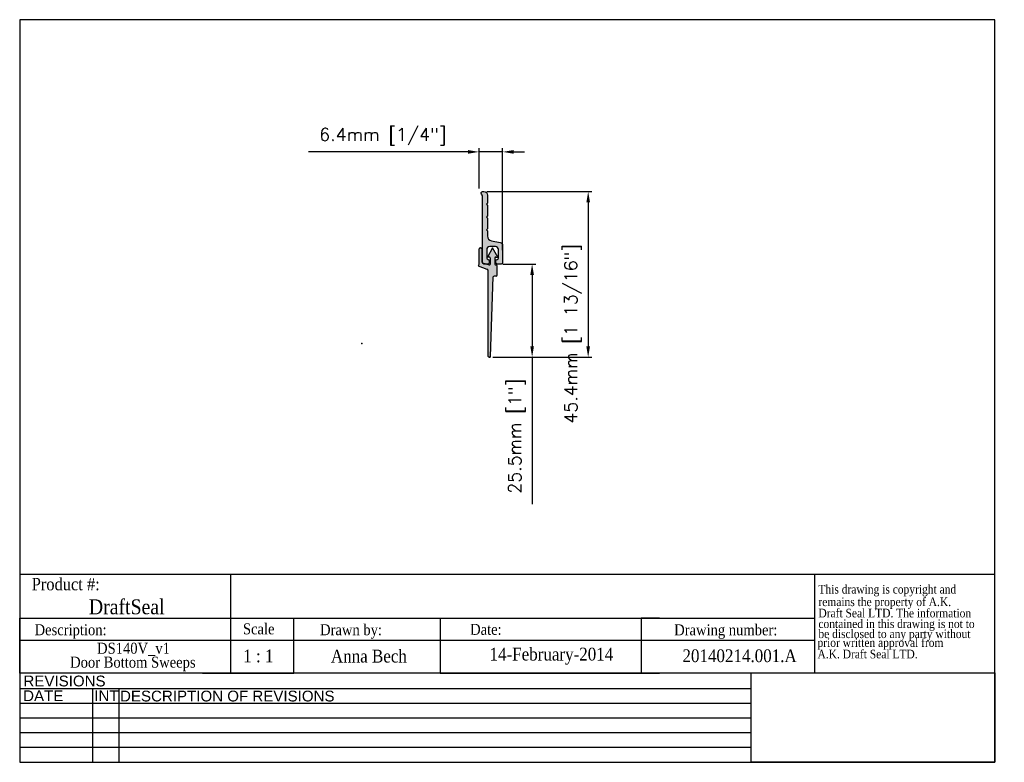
# Model space of a CAD drawing. Header units: millimetres. Extents: x 2362 to 2631, y 15 to 219.
import ezdxf
from ezdxf.enums import TextEntityAlignment as Align

# ---------------------------------------------------------------- set-up
doc = ezdxf.new("R2010")
doc.units = ezdxf.units.MM
doc.header["$MEASUREMENT"] = 0
for name, color, linetype, lineweight in [('AM_5', 3, 'Continuous', 25), ('BORDER', 7, 'Continuous', 25), ('DIMENSIONS', 8, 'Continuous', 15)]:
    doc.layers.add(name, color=color, linetype=linetype, lineweight=lineweight)
doc.layers.add('DIM', color=1, linetype='Continuous')
doc.layers.add('FRAME', color=7, linetype='Continuous')
doc.styles.add('DS GROUP', font='arial.ttf')
doc.styles.get("Standard").update_dxf_attribs({"font": 'ROMANS.SHX'})
doc.styles.add('TAG', font='GARA.TTF')
doc.dimstyles.new('AM_ISO$0', dxfattribs={"dimtxt": 1.5, "dimasz": 1.5, "dimexe": 1, "dimexo": 1, "dimgap": 1.5, "dimtad": 1, "dimdec": 0, "dimdsep": 46, "dimtxsty": 'Standard', "dimcen": 0, "dimclrd": 256, "dimclre": 256, "dimclrt": 2, "dimadec": 0, "dimazin": 2, "dimtp": 0.1, "dimtm": 0.1, "dimtfac": 0.71, "dimtdec": 0, "dimtmove": 0, "dimatfit": 3, "dimfxl": 1, "dimlwd": -1, "dimlwe": -1, "dimarcsym": 1})
picture_1 = doc.add_image_def('image1.bmp', size_in_pixel=(901, 331))

# ---------------------------------------------------------------- blocks, each defined once
blk = doc.blocks.new('A$C08671A0E')
at = {"layer": 'FRAME', "style": 'TAG'}
for s, p in [('This drawing is copyright and', (14.8, -52.3)), ('remains the property of A.K.', (14.8, -101.5)), ('Draft Seal LTD. The information', (14.8, -145.7)), ('contained in this drawing is not to  ', (14.8, -187.4)), ('be disclosed to any party without ', (14.8, -226.7)), (' prior written approval from', (0, -261.2)), (' A.K. Draft Seal LTD.', (0, -306.1))]:
    blk.add_text(s, height=33.819, dxfattribs=at).set_placement(p)
blk = doc.blocks.new('*D465')
at = {"layer": 'AM_5', "linetype": 'ByBlock', "transparency": 16777216}
for p, q in [((2487.73, 172.32), (2487.73, 183.33)), ((2494.15, 155.41), (2494.15, 183.33)), ((2484.73, 182.33), (2441.06, 182.33)), ((2494.15, 182.33), (2487.73, 182.33)), ((2497.15, 182.33), (2500.15, 182.33))]:
    blk.add_line(p, q, dxfattribs=at)
at = {"layer": 'AM_5', "transparency": 16777216}
for points in [[(2484.73, 182.83), (2484.73, 181.83), (2487.73, 182.33)], [(2497.15, 182.83), (2497.15, 181.83), (2494.15, 182.33)]]:
    blk.add_solid(points, dxfattribs=at)
at = {"layer": 'Defpoints', "color": 0, "transparency": 16777216}
for p in [(2494.15, 182.33), (2487.73, 171.32), (2494.15, 154.41)]:
    blk.add_point(p, dxfattribs=at)
at = {"layer": 'AM_5', "color": 7, "transparency": 16777216, "insert": (2461.39, 186.5), "char_height": 3.5, "attachment_point": 5}
blk.add_mtext('6.4mm [1/4"]', dxfattribs=at)
blk = doc.blocks.new('*D466')
at = {"layer": 'AM_5', "linetype": 'ByBlock', "transparency": 16777216}
for p, q in [((2489.84, 171.49), (2518.56, 171.49)), ((2517.56, 168.49), (2517.56, 129.14)), ((2491.51, 126.14), (2518.56, 126.14))]:
    blk.add_line(p, q, dxfattribs=at)
at = {"layer": 'AM_5', "transparency": 16777216}
for points in [[(2517.06, 168.49), (2518.06, 168.49), (2517.56, 171.49)], [(2517.06, 129.14), (2518.06, 129.14), (2517.56, 126.14)]]:
    blk.add_solid(points, dxfattribs=at)
at = {"layer": 'Defpoints', "color": 0, "transparency": 16777216}
for p in [(2488.84, 171.49), (2490.51, 126.14), (2517.56, 126.14)]:
    blk.add_point(p, dxfattribs=at)
at = {"layer": 'AM_5', "color": 7, "transparency": 16777216, "insert": (2513.4, 132.58), "char_height": 3.5, "attachment_point": 5, "rotation": 90}
blk.add_mtext('45.4mm [1 13/16"]', dxfattribs=at)
blk = doc.blocks.new('*D467')
at = {"layer": 'AM_5', "linetype": 'ByBlock', "transparency": 16777216}
for p, q in [((2494.23, 151.65), (2503.23, 151.65)), ((2502.23, 148.65), (2502.23, 129.14)), ((2491.44, 126.14), (2503.23, 126.14)), ((2502.23, 126.14), (2502.23, 85.97))]:
    blk.add_line(p, q, dxfattribs=at)
at = {"layer": 'AM_5', "transparency": 16777216}
for points in [[(2501.73, 148.65), (2502.73, 148.65), (2502.23, 151.65)], [(2501.73, 129.14), (2502.73, 129.14), (2502.23, 126.14)]]:
    blk.add_solid(points, dxfattribs=at)
at = {"layer": 'Defpoints', "color": 0, "transparency": 16777216}
for p in [(2493.23, 151.65), (2490.44, 126.14), (2502.23, 126.14)]:
    blk.add_point(p, dxfattribs=at)
at = {"layer": 'AM_5', "color": 7, "transparency": 16777216, "insert": (2498.06, 104.55), "char_height": 3.5, "attachment_point": 5, "rotation": 90}
blk.add_mtext('25.5mm [1"]', dxfattribs=at)

msp = doc.modelspace()

# ---------------------------------------------------------------- hatches: boundary and pattern name
msp.add_hatch(color=256).paths.add_polyline_path([(2491.13, 157.99, -0.36397), (2490.02, 159.32), (2490.02, 160.69), (2489.72, 160.99), (2490.02, 161.29), (2490.02, 164.19), (2489.72, 164.49), (2490.02, 164.79), (2490.02, 167.69), (2489.72, 167.99), (2490.02, 168.29), (2490.02, 170.49, 0.479249), (2488.8, 171.47, 0.823547), (2488.4, 170.79, -0.213422), (2488.67, 170.2), (2488.67, 152.03, 0.414214), (2489.05, 151.65), (2490.12, 151.65, 0.637966), (2490.41, 152.28, 0.601476), (2490.16, 152.9, -0.383652), (2489.82, 153.28), (2489.82, 155.63, -0.414214), (2490.62, 156.43), (2492.2, 156.43, -0.414214), (2493, 155.63), (2493, 153.28, -0.383652), (2492.66, 152.9, 0.601476), (2492.41, 152.28, 0.637966), (2492.7, 151.65), (2493.77, 151.65, 0.414214), (2494.15, 152.03), (2494.15, 156.78, 0.36397), (2493.49, 157.57)])
at = {"layer": 'DIMENSIONS'}
h = msp.add_hatch(color=256, dxfattribs=at)
h.dxf.hatch_style = 1
h.paths.add_polyline_path([(2490.58, 126.14), (2490.44, 126.14, -0.414214), (2490.19, 126.39), (2490.19, 149.75, 0.308381), (2489.87, 150.22), (2487.47, 151.16), (2487.58, 151.27, 0.198912), (2487.73, 151.63), (2487.73, 155.85, -0.414214), (2487.98, 156.11), (2488.23, 156.11, -0.414214), (2488.49, 155.85), (2488.49, 152.23, 0.331191), (2488.67, 151.98), (2488.67, 170.2, 0.213422), (2488.4, 170.79, -0.6885), (2488.67, 171.49), (2489.02, 171.49, -0.414214), (2490.02, 170.49), (2490.02, 168.29), (2489.72, 167.99), (2490.02, 167.69), (2490.02, 164.79), (2489.72, 164.49), (2490.02, 164.19), (2490.02, 161.29), (2489.72, 160.99), (2490.02, 160.69), (2490.02, 159.32, 0.36397), (2491.13, 157.99), (2493.49, 157.57, -0.36397), (2494.15, 156.78), (2494.15, 152.03, -0.414214), (2493.77, 151.65), (2492.7, 151.65, -0.414214), (2492.32, 152.03), (2492.32, 152.52, -0.383652), (2492.66, 152.9, 0.383652), (2493, 153.28), (2493, 155.63, 0.414214), (2492.2, 156.43), (2490.62, 156.43, 0.414214), (2489.82, 155.63), (2489.82, 153.28, 0.383652), (2490.16, 152.9, -0.383652), (2490.5, 152.52), (2490.5, 152.03, -0.414214), (2490.12, 151.65), (2489.66, 151.65), (2490.44, 151.39, 0.511918), (2490.77, 151.64), (2490.77, 153.31, 0.414214), (2490.52, 153.57), (2490.01, 153.57), (2491.41, 156.11), (2492.81, 153.57), (2492.3, 153.57, 0.414214), (2492.04, 153.31), (2492.04, 151.65, 0.466504), (2492.34, 151.39, -0.458526), (2492.63, 151.14), (2492.63, 148.6, -0.414214), (2492.37, 148.35), (2491.85, 148.35, 0.403938), (2491.6, 148.1), (2490.83, 126.38, -0.403938)])

# ---------------------------------------------------------------- linework, layer by layer
for p, q in [((2487.73, 151.63), (2487.73, 155.85)), ((2487.98, 156.11), (2488.23, 156.11)), ((2488.49, 155.85), (2488.49, 152.23)), ((2491.41, 156.11), (2490.01, 153.57)), ((2490.52, 153.57), (2490.01, 153.57)), ((2492.81, 153.57), (2491.41, 156.11)), ((2492.3, 153.57), (2492.81, 153.57)), ((2487.47, 151.16), (2487.58, 151.27)), ((2487.47, 151.16), (2489.87, 150.22)), ((2488.66, 151.99), (2490.44, 151.39)), ((2490.77, 153.31), (2490.77, 151.64)), ((2492.04, 153.31), (2492.04, 151.65)), ((2492.3, 151.39), (2492.37, 151.39)), ((2492.63, 148.6), (2492.63, 151.14)), ((2490.19, 126.39), (2490.19, 149.75)), ((2492.37, 148.35), (2491.85, 148.35)), ((2490.83, 126.38), (2491.6, 148.1)), ((2490.58, 126.14), (2490.44, 126.14)), ((2362.06, 66.79), (2579.51, 66.79)), ((2419.68, 66.79), (2419.68, 54.73)), ((2579.51, 66.79), (2579.51, 39.73)), ((2362.06, 39.73), (2362.06, 54.73)), ((2362.06, 54.73), (2579.51, 54.73)), ((2362.06, 54.73), (2362.06, 49.73)), ((2362.06, 54.73), (2362.06, 48.73)), ((2362.06, 54.73), (2412.06, 54.73)), ((2419.68, 54.73), (2419.68, 39.73)), ((2437.06, 39.73), (2437.06, 54.73)), ((2437.06, 54.73), (2477.06, 54.73)), ((2477.06, 54.73), (2477.06, 39.73)), ((2537.06, 54.73), (2532.06, 54.73)), ((2532.06, 54.73), (2532.06, 39.73)), ((2362.06, 48.73), (2362.06, 50.23)), ((2362.06, 48.73), (2579.51, 48.73)), ((2362.06, 39.73), (2362.06, 42.73)), ((2412.06, 39.73), (2437.06, 39.73)), ((2477.06, 39.73), (2537.06, 39.73))]:
    msp.add_line(p, q)
msp.add_lwpolyline([(2492.32, 152.03), (2492.32, 152.52, -0.383652), (2492.66, 152.9, 0.383652), (2493, 153.28), (2493, 155.63, 0.414214), (2492.2, 156.43), (2490.62, 156.43, 0.414214), (2489.82, 155.63), (2489.82, 153.28, 0.383652), (2490.16, 152.9, -0.383652), (2490.5, 152.52), (2490.5, 152.03, -0.414214), (2490.12, 151.65), (2489.05, 151.65, -0.414214), (2488.67, 152.03), (2488.67, 170.2, 0.213422), (2488.4, 170.79, -0.6885), (2488.67, 171.49), (2489.02, 171.49, -0.414214), (2490.02, 170.49), (2490.02, 168.29), (2489.72, 167.99), (2490.02, 167.69), (2490.02, 164.79), (2489.72, 164.49), (2490.02, 164.19), (2490.02, 161.29), (2489.72, 160.99), (2490.02, 160.69), (2490.02, 159.32, 0.36397), (2491.13, 157.99), (2493.49, 157.57, -0.36397), (2494.15, 156.78), (2494.15, 152.03, -0.414214), (2493.77, 151.65), (2492.7, 151.65, -0.414214)], format="xyb", close=True)
for centre, radius, start, end in [((2487.98, 155.85), 0.254, 90, 180), ((2488.23, 155.85), 0.254, 0, 90), ((2490.52, 153.31), 0.254, 0, 90), ((2492.3, 153.31), 0.254, 90, 180), ((2487.22, 151.63), 0.508, 315, 0), ((2488.74, 152.23), 0.254, 180, 251.5651), ((2490.52, 151.64), 0.254, 251.5651, 0), ((2492.3, 151.65), 0.254, 180, 270), ((2492.37, 151.14), 0.254, 0, 90), ((2489.68, 149.75), 0.508, 0, 68.5551), ((2491.85, 148.09), 0.254, 90, 177.9827), ((2492.37, 148.6), 0.254, 270, 0), ((2490.44, 126.39), 0.254, 180, 270), ((2490.58, 126.39), 0.254, 270, 357.6516)]:
    msp.add_arc(centre, radius, start, end)
at = {"layer": 'BORDER'}
for p, q in [((2362.06, 218.5), (2362.06, 15.3)), ((2628.76, 218.5), (2362.06, 218.5)), ((2628.76, 15.3), (2628.76, 218.5)), ((2579.51, 66.79), (2628.76, 66.79)), ((2628.76, 39.73), (2362.06, 39.73)), ((2562.14, 35.42), (2362.06, 35.42)), ((2381.93, 35.42), (2381.93, 15.3)), ((2389.14, 35.42), (2389.14, 15.3)), ((2562.14, 31.4), (2362.06, 31.4)), ((2562.14, 27.37), (2362.06, 27.37)), ((2562.14, 23.35), (2362.06, 23.35)), ((2562.14, 19.33), (2362.06, 19.33)), ((2362.06, 15.3), (2628.76, 15.3))]:
    msp.add_line(p, q, dxfattribs=at)
at = {"layer": 'DIM'}
msp.add_point((2455.65, 129.91), dxfattribs=at)
at = {"layer": 'FRAME', "color": 1}
for q in [(2562.14, 39.74), (2562.14, 39.73)]:
    msp.add_line((2562.14, 15.3), q, dxfattribs=at)

# ---------------------------------------------------------------- block references
at = {"xscale": 0.06987750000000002, "yscale": 0.06987750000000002, "zscale": 0.06987750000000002}
msp.add_blockref('A$C08671A0E', (2579.51, 65.14), dxfattribs=at)

# ---------------------------------------------------------------- texts
at = {"layer": 'BORDER', "attachment_point": 2, "style": 'DS GROUP'}
for s, width, insert, char_height in [('REVISIONS', 20.3868, (2374.32, 39.03), 2.953), ('DATE', 20.3868, (2368.5, 34.99), 2.953), ('INT', 20.3868, (2385.79, 34.99), 2.953), ('DESCRIPTION OF REVISIONS', 103.8609, (2418.84, 34.91), 2.9531)]:
    msp.add_mtext_dynamic_manual_height_columns(s, width=width, gutter_width=7.5, heights=[0], dxfattribs=dict(at, insert=insert, char_height=char_height))
at = {"layer": 'FRAME', "style": 'TAG'}
for s, height, p in [('Product #:', 3.382, (2374.65, 64.13)), ('DraftSeal', 4.069, (2391.34, 57.98)), ('Description:', 3, (2375.98, 51.11)), ('Drawn by:', 3, (2452.69, 51.18)), ('Date:', 3, (2489.58, 51.66)), ('Drawing number:', 3, (2555.2, 51.15)), ('1 : 1', 3.5, (2427.35, 44.39)), ('Anna Bech', 3.5, (2457.58, 44.44)), ('14-February-2014', 3.5, (2507.5, 44.44)), ('20140214.001.A', 3.5, (2558.98, 44.45))]:
    msp.add_text(s, height=height, dxfattribs=at).set_placement(p, align=Align.MIDDLE)
msp.add_text('Scale', height=3, dxfattribs=at).set_placement((2423.13, 50.32))
for s, p in [('DS140V_v1', (2393.19, 45.02)), ('Door Bottom Sweeps ', (2393.51, 41.21))]:
    msp.add_text(s, height=3, dxfattribs=at).set_placement(p, align=Align.CENTER)

# ---------------------------------------------------------------- dimensions: what is measured, and where the dimension line sits
at = {"layer": 'AM_5'}
dim = msp.add_linear_dim(base=(2494.15, 182.33), p1=(2487.73, 171.32), p2=(2494.15, 154.41), dimstyle='AM_ISO$0', override={"dimtxt": 3.5, "dimasz": 3, "dimdec": 1, "dimpost": '<>mm', "dimclrt": 7}, dxfattribs=at)
dim.commit()
dim.dimension.update_dxf_attribs({"geometry": '*D465', "text_midpoint": (2461.39, 182.33), "dimtype": 160})
for base, p1, p2, picture, middle in [((2517.5633, 126.1368), (2488.8434, 171.4928), (2490.5118, 126.1368), '*D466', (2517.5633, 132.5833)), ((2502.23, 126.14), (2493.23, 151.65), (2490.44, 126.14), '*D467', (2502.23, 104.55))]:
    dim = msp.add_linear_dim(base=base, p1=p1, p2=p2, angle=90, dimstyle='AM_ISO$0', override={"dimtxt": 3.5, "dimasz": 3, "dimdec": 1, "dimpost": '<>mm', "dimclrt": 7}, dxfattribs=at)
    dim.commit()
    dim.dimension.update_dxf_attribs({"geometry": picture, "text_midpoint": middle, "dimtype": 160})

# ---------------------------------------------------------------- pictures from other files: only their frames are drawn
image = msp.add_image(picture_1, insert=(2562.14, 15.3), size_in_units=(66.62, 24.47))
image.dxf.flags = 7

doc.saveas('drawing.dxf')
